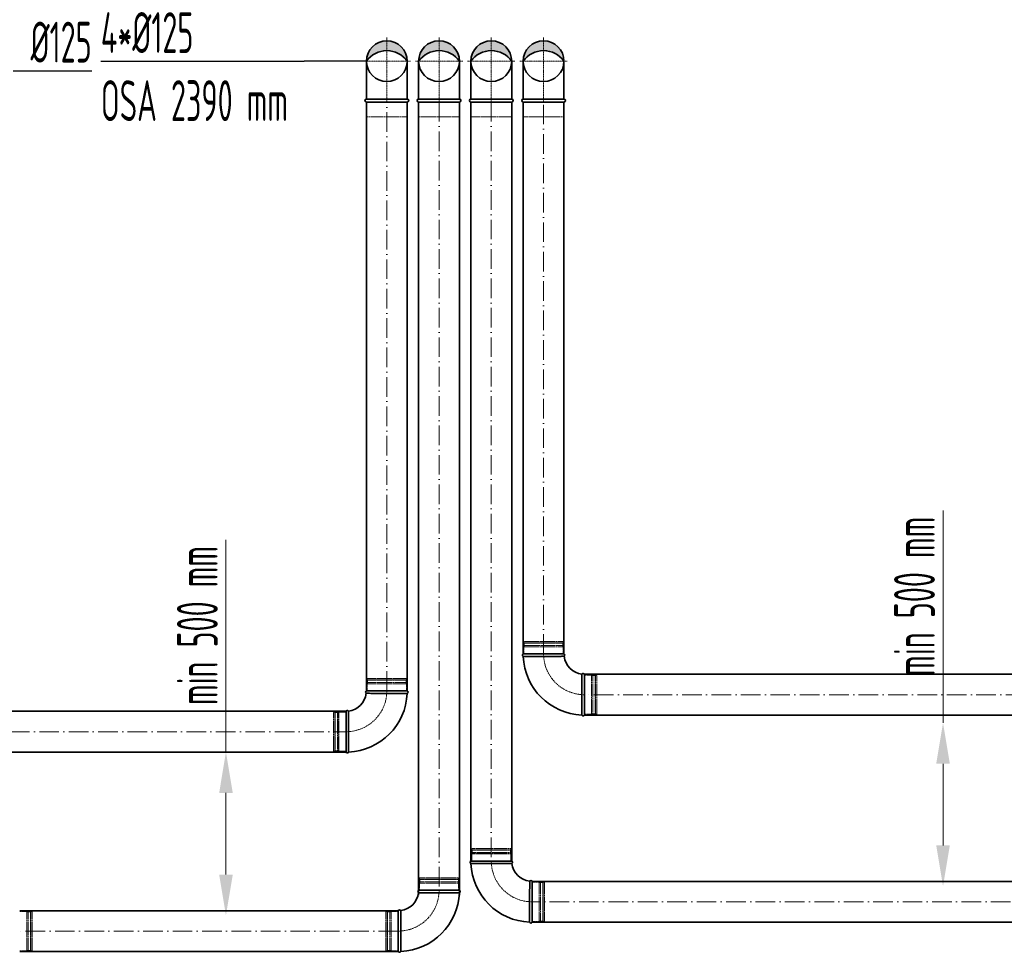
# Model space of a CAD drawing. Header units: millimetres. Extents: x -118717 to 8962, y 22910 to 145283.
# Tile 174 of 193: x 483 to 3499, y 69125 to 71981. Entities that reach past the tile are written whole.
import ezdxf

# ---------------------------------------------------------------- set-up
doc = ezdxf.new("R2010")
doc.units = ezdxf.units.MM
for name, pattern in [('ACAD_ISO02W100', [15, 12, -3]), ('ACAD_ISO10W100', [18, 12, -3, 0, -3]), ('phl_thick', [0])]:
    doc.linetypes.add(name, pattern=pattern)
for name, color, linetype, lineweight in [('UT_KOTY - DIMENZE', 7, 'Continuous', 5), ('VZT_01 SUP (PŘÍVOD) - OBRYS', 5, 'Continuous', 35), ('VZT_02 SUP (PŘÍVOD) - OSA', 5, 'ACAD_ISO10W100', 5), ('VZT_05 ETA (ODVOD) - OBRYS', 6, 'Continuous', 35), ('VZT_06 ETA (ODVOD) - OSA', 6, 'ACAD_ISO10W100', 5), ('VZT_60_KOTY - DIMENZE', 7, 'Continuous', 5)]:
    doc.layers.add(name, color=color, linetype=linetype, lineweight=lineweight)
doc.layers.add('VZT_03 SUP (PŘÍVOD) - NETISK', color=8, linetype='ACAD_ISO02W100', lineweight=5, plot=False)
doc.layers.add('VZT_07 ETA (ODVOD) - NETISK', color=8, linetype='ACAD_ISO02W100', lineweight=5, plot=False)
doc.styles.add('EVORA_125', font='isocp.shx', dxfattribs={"width": 0.6, "height": 125})
doc.styles.add('ISOCP 2.5', font='isocp.shx', dxfattribs={"width": 0.6, "height": 2.5})

msp = doc.modelspace()

# ---------------------------------------------------------------- hatches: boundary and pattern name
at = {"layer": 'VZT_01 SUP (PŘÍVOD) - OBRYS'}
h = msp.add_hatch(color=256, dxfattribs=at)
h.dxf.hatch_style = 1
h.paths.add_polyline_path([(1830.3, 71854.4, 0.242708), (1767.8, 71886.7), (1767.8, 71916.9, -0.414214)])
h.paths.add_polyline_path([(1767.8, 71916.9), (1767.8, 71886.7, 0.242708), (1705.3, 71854.4, -0.414214)])
h = msp.add_hatch(color=256, dxfattribs=at)
h.dxf.hatch_style = 1
h.paths.add_polyline_path([(1865.3, 71854.4, -0.242708), (1927.8, 71886.7), (1927.8, 71916.9, 0.414214)])
h.paths.add_polyline_path([(1927.8, 71916.9), (1927.8, 71886.7, -0.242708), (1990.3, 71854.4, 0.414214)])
at = {"layer": 'VZT_05 ETA (ODVOD) - OBRYS'}
h = msp.add_hatch(color=256, dxfattribs=at)
h.dxf.hatch_style = 1
h.paths.add_polyline_path([(1545.3, 71854.4, -0.242708), (1607.8, 71886.7), (1607.8, 71916.9, 0.414214)])
h.paths.add_polyline_path([(1607.8, 71916.9), (1607.8, 71886.7, -0.242708), (1670.3, 71854.4, 0.414214)])
h = msp.add_hatch(color=256, dxfattribs=at)
h.dxf.hatch_style = 1
h.paths.add_polyline_path([(2025.3, 71854.4, -0.242708), (2087.8, 71886.7), (2087.8, 71916.9, 0.414214)])
h.paths.add_polyline_path([(2087.8, 71916.9), (2087.8, 71886.7, -0.242708), (2150.3, 71854.4, 0.414214)])

# ---------------------------------------------------------------- linework, layer by layer
at = {"layer": 'UT_KOTY - DIMENZE'}
for p, q in [((3311.2, 69828.1), (3311.2, 70478.3)), ((1115.1, 69738.5), (1115.1, 70388.7)), ((3311.2, 69452.8), (3311.2, 69703.1)), ((1115.1, 69363.3), (1115.1, 69613.5))]:
    msp.add_line(p, q, dxfattribs=at)
for points in [[(3290.4, 69703.1), (3332, 69703.1), (3311.2, 69828.1)], [(1094.3, 69613.5), (1136, 69613.5), (1115.1, 69738.5)], [(3290.4, 69452.8), (3332, 69452.8), (3311.2, 69327.8)], [(1094.3, 69363.3), (1136, 69363.3), (1115.1, 69238.3)]]:
    msp.add_solid(points, dxfattribs=at)
at = {"layer": 'VZT_01 SUP (PŘÍVOD) - OBRYS'}
for p, q in [((1990.3, 69405), (1865.3, 69405)), ((2052.8, 69217.5), (2052.8, 69342.5)), ((1705.3, 69315.4), (1830.3, 69315.4)), ((1642.8, 69127.9), (1642.8, 69252.9))]:
    msp.add_line(p, q, dxfattribs=at)
for points in [[(1705.3, 71738.4), (1705.3, 71854.4)], [(1830.3, 71738.4), (1830.3, 71854.4)], [(1865.3, 71738.4), (1865.3, 71854.4)], [(1990.3, 71738.4), (1990.3, 71854.4)], [(1830.3, 71738.4), (1705.3, 71738.4)], [(1865.3, 71738.4), (1990.3, 71738.4)], [(1705.3, 69300.8), (1705.3, 71729.4)], [(1830.3, 71729.4), (1705.3, 71729.4)], [(1830.3, 69300.8), (1830.3, 71729.4)], [(1865.3, 69405), (1865.3, 71729.4)], [(1865.3, 71729.4), (1990.3, 71729.4)], [(1990.3, 69405), (1990.3, 71729.4)], [(2052.8, 69342.5), (3608, 69342.5)], [(483.5, 69252.9), (1642.8, 69252.9)], [(2052.8, 69217.5), (3608, 69217.5)], [(483.5, 69127.9), (1642.8, 69127.9)]]:
    msp.add_lwpolyline(points, dxfattribs=at)
for centre in [(1767.8, 71854.4), (1927.8, 71854.4)]:
    msp.add_circle(centre, 62.5, dxfattribs=at)
for centre, radius, start, end in [((1767.8, 71810), 76.7, 35.4307, 144.5693), ((1927.8, 71810), 76.7, 35.4307, 144.5693), ((1705.3, 71733.9), 4.5, 90, 270), ((1830.3, 71733.9), 4.5, 270, 90), ((1865.3, 71733.9), 4.5, 90, 270), ((1990.3, 71733.9), 4.5, 270, 90), ((1867, 69401.2), 4.17, 113.4678, 248.8928), ((2052.8, 69405), 187.5, 182.3607, 267.6393), ((1988.6, 69401.2), 4.17, 300.2981, 66.5322), ((2052.8, 69405), 62.5, 186.8302, 263.1698), ((2049, 69340.9), 4.17, 23.4678, 149.7019), ((1642.8, 69315.4), 62.5, 276.8302, 353.1698), ((1642.8, 69315.4), 187.5, 272.3607, 357.6393), ((1707, 69311.6), 4.17, 113.4678, 239.7019), ((1828.6, 69311.6), 4.17, 291.1072, 66.5322), ((1646.6, 69251.3), 4.17, 30.2981, 156.5322), ((2049, 69219.2), 4.17, 201.1072, 336.5322), ((1646.6, 69129.6), 4.17, 203.4678, 338.8928)]:
    msp.add_arc(centre, radius, start, end, dxfattribs=at)
for points, knots in [([(1990.7, 69397.6), (1990.7, 69397.6), (1989.2, 69397.6), (1983, 69397.5), (1978.6, 69397.5), (1967.2, 69397.5), (1960.4, 69397.4), (1945.4, 69397.4), (1937.3, 69397.4), (1920.9, 69397.3), (1912.8, 69397.3), (1897.6, 69397.3), (1890.7, 69397.3), (1878.9, 69397.3), (1874.2, 69397.3), (1867.5, 69397.3), (1865.7, 69397.3), (1865.5, 69397.3), (1865.5, 69397.3), (1865.5, 69397.3)], [0, 0, 0, 0, 24.235852, 24.235852, 48.531845, 48.531845, 73.024415, 73.024415, 97.570898, 97.570898, 122.078339, 122.078339, 146.53579, 146.53579, 170.957495, 170.957495, 195.359468, 195.359468, 197.168246, 197.168246, 197.168246, 197.168246]), ([(2045.4, 69343), (2045.4, 69343), (2045.4, 69342.9), (2045.4, 69342.6), (2045.4, 69342.3), (2045.4, 69341.2), (2045.4, 69340.4), (2045.3, 69337.3), (2045.3, 69334.1), (2045.3, 69325.2), (2045.2, 69319), (2045.2, 69304.9), (2045.2, 69297.1), (2045.1, 69280.9), (2045.1, 69272.7), (2045.1, 69256.8), (2045.1, 69249.3), (2045.1, 69236.1), (2045.1, 69230.6), (2045.1, 69223.6), (2045.1, 69221.4), (2045.1, 69218.4), (2045.1, 69217.7), (2045.1, 69217.7)], [197.067977, 197.067977, 197.067977, 197.067977, 201.792196, 201.792196, 209.190204, 209.190204, 218.040239, 218.040239, 237.760854, 237.760854, 262.206108, 262.206108, 286.831239, 286.831239, 311.323072, 311.323072, 335.946087, 335.946087, 360.704397, 360.704397, 377.088273, 377.088273, 394.105327, 394.105327, 394.105327, 394.105327]), ([(1704.9, 69308), (1704.9, 69308), (1706.4, 69308), (1712.6, 69307.9), (1717.1, 69307.9), (1728.4, 69307.9), (1735.2, 69307.8), (1750.3, 69307.8), (1758.3, 69307.8), (1774.7, 69307.8), (1782.8, 69307.8), (1798, 69307.7), (1804.9, 69307.7), (1816.7, 69307.7), (1821.5, 69307.7), (1828.1, 69307.7), (1829.9, 69307.7), (1830.1, 69307.7), (1830.1, 69307.7), (1830.1, 69307.7)], [0, 0, 0, 0, 24.235852, 24.235852, 48.531845, 48.531845, 73.024415, 73.024415, 97.570898, 97.570898, 122.078339, 122.078339, 146.53579, 146.53579, 170.957495, 170.957495, 195.359468, 195.359468, 197.168246, 197.168246, 197.168246, 197.168246]), ([(1650.2, 69253.4), (1650.2, 69253.4), (1650.2, 69253.3), (1650.2, 69253), (1650.2, 69252.7), (1650.3, 69251.6), (1650.3, 69250.8), (1650.3, 69247.7), (1650.3, 69244.6), (1650.3, 69235.6), (1650.4, 69229.5), (1650.4, 69215.3), (1650.4, 69207.5), (1650.5, 69191.3), (1650.5, 69183.1), (1650.5, 69167.2), (1650.5, 69159.7), (1650.5, 69146.6), (1650.5, 69141), (1650.5, 69134), (1650.5, 69131.9), (1650.5, 69128.9), (1650.5, 69128.1), (1650.5, 69128.1)], [197.067977, 197.067977, 197.067977, 197.067977, 201.792196, 201.792196, 209.190204, 209.190204, 218.040239, 218.040239, 237.760854, 237.760854, 262.206108, 262.206108, 286.831239, 286.831239, 311.323072, 311.323072, 335.946087, 335.946087, 360.704397, 360.704397, 377.088273, 377.088273, 394.105327, 394.105327, 394.105327, 394.105327])]:
    msp.add_open_spline(points, degree=3, knots=knots, dxfattribs=at)
at = {"layer": 'VZT_02 SUP (PŘÍVOD) - OSA', "ltscale": 0.3}
for points in [[(1767.8, 71926.9), (1767.8, 71854.4)], [(1927.8, 71926.9), (1927.8, 71854.4)], [(1767.8, 71854.4), (1695.3, 71854.4)], [(1767.8, 71854.4), (1767.8, 71729.4)], [(1840.3, 71854.4), (1767.8, 71854.4)], [(1855.3, 71854.4), (1927.8, 71854.4)], [(1927.8, 71854.4), (1927.8, 71729.4)], [(1927.8, 71854.4), (2000.3, 71854.4)]]:
    msp.add_lwpolyline(points, dxfattribs=at)
at = {"layer": 'VZT_02 SUP (PŘÍVOD) - OSA', "ltscale": 5}
for points in [[(1767.8, 71729.4), (1767.8, 69300.8)], [(1927.8, 71729.4), (1927.8, 69405)], [(3608, 69280), (2052.8, 69280)], [(1642.8, 69190.4), (483.5, 69190.4)]]:
    msp.add_lwpolyline(points, dxfattribs=at)
at = {"layer": 'VZT_02 SUP (PŘÍVOD) - OSA', "ltscale": 0.3}
for points in [[(1927.8, 69405), (1927.8, 69405, 0.414214), (2052.8, 69280), (2052.8, 69280)], [(1767.8, 69315.4), (1767.8, 69315.4, -0.414214), (1642.8, 69190.4), (1642.8, 69190.4)]]:
    msp.add_lwpolyline(points, format="xyb", dxfattribs=at)
at = {"layer": 'VZT_03 SUP (PŘÍVOD) - NETISK', "ltscale": 0.4}
for p, q in [((1988.8, 69438.5), (1866.8, 69438.5)), ((1866.8, 69438), (1866.8, 69438.5)), ((1988.8, 69438), (1866.8, 69438)), ((1988.8, 69431), (1866.8, 69431)), ((1866.8, 69430.5), (1866.8, 69431)), ((1988.8, 69430.5), (1866.8, 69430.5)), ((1987.8, 69443), (1867.8, 69443)), ((1867.8, 69439), (1867.8, 69443)), ((1987.8, 69439), (1867.8, 69439)), ((1987.8, 69427), (1867.8, 69427)), ((1867.8, 69405), (1867.8, 69427)), ((1868.8, 69438.5), (1868.8, 69439)), ((1868.8, 69431), (1868.8, 69438)), ((1868.8, 69427), (1868.8, 69430.5)), ((1986.8, 69438.5), (1986.8, 69439)), ((1986.8, 69431), (1986.8, 69438)), ((1986.8, 69427), (1986.8, 69430.5)), ((1987.8, 69439), (1987.8, 69443)), ((1987.8, 69405), (1987.8, 69427)), ((1988.8, 69438), (1988.8, 69438.5)), ((1988.8, 69430.5), (1988.8, 69431)), ((1706.8, 69348.9), (1828.8, 69348.9)), ((1706.8, 69348.4), (1706.8, 69348.9)), ((1706.8, 69348.4), (1828.8, 69348.4)), ((1706.8, 69341.4), (1828.8, 69341.4)), ((1706.8, 69340.9), (1706.8, 69341.4)), ((1706.8, 69340.9), (1828.8, 69340.9)), ((1707.8, 69353.4), (1827.8, 69353.4)), ((1707.8, 69349.4), (1707.8, 69353.4)), ((1707.8, 69349.4), (1827.8, 69349.4)), ((1707.8, 69337.4), (1827.8, 69337.4)), ((1707.8, 69315.4), (1707.8, 69337.4)), ((1708.8, 69348.9), (1708.8, 69349.4)), ((1708.8, 69341.4), (1708.8, 69348.4)), ((1708.8, 69337.4), (1708.8, 69340.9)), ((1826.8, 69348.9), (1826.8, 69349.4)), ((1826.8, 69341.4), (1826.8, 69348.4)), ((1826.8, 69337.4), (1826.8, 69340.9)), ((1827.8, 69349.4), (1827.8, 69353.4)), ((1827.8, 69315.4), (1827.8, 69337.4)), ((1828.8, 69348.4), (1828.8, 69348.9)), ((1828.8, 69340.9), (1828.8, 69341.4)), ((2052.8, 69340), (2074.8, 69340)), ((2074.8, 69220), (2074.8, 69340)), ((2074.8, 69339), (2078.3, 69339)), ((2078.3, 69219), (2078.3, 69341)), ((2078.3, 69341), (2078.8, 69341)), ((2078.8, 69219), (2078.8, 69341)), ((2078.8, 69339), (2085.8, 69339)), ((2085.8, 69219), (2085.8, 69341)), ((2085.8, 69341), (2086.3, 69341)), ((2086.3, 69219), (2086.3, 69341)), ((2086.3, 69339), (2086.8, 69339)), ((2086.8, 69220), (2086.8, 69340)), ((2086.8, 69340), (2090.8, 69340)), ((2090.8, 69220), (2090.8, 69340)), ((483.5, 69250.4), (505.5, 69250.4)), ((505.5, 69130.4), (505.5, 69250.4)), ((505.5, 69249.4), (509, 69249.4)), ((509, 69129.4), (509, 69251.4)), ((509, 69251.4), (509.5, 69251.4)), ((509.5, 69129.4), (509.5, 69251.4)), ((509.5, 69249.4), (516.5, 69249.4)), ((516.5, 69129.4), (516.5, 69251.4)), ((516.5, 69251.4), (517, 69251.4)), ((517, 69129.4), (517, 69251.4)), ((517, 69249.4), (517.5, 69249.4)), ((517.5, 69130.4), (517.5, 69250.4)), ((517.5, 69250.4), (521.5, 69250.4)), ((521.5, 69130.4), (521.5, 69250.4)), ((1604.8, 69130.4), (1604.8, 69250.4)), ((1608.8, 69250.4), (1604.8, 69250.4)), ((1608.8, 69130.4), (1608.8, 69250.4)), ((1609.3, 69249.4), (1608.8, 69249.4)), ((1609.3, 69129.4), (1609.3, 69251.4)), ((1609.8, 69251.4), (1609.3, 69251.4)), ((1609.8, 69129.4), (1609.8, 69251.4)), ((1616.8, 69249.4), (1609.8, 69249.4)), ((1616.8, 69129.4), (1616.8, 69251.4)), ((1617.3, 69251.4), (1616.8, 69251.4)), ((1617.3, 69129.4), (1617.3, 69251.4)), ((1620.8, 69249.4), (1617.3, 69249.4)), ((1620.8, 69130.4), (1620.8, 69250.4)), ((1642.8, 69250.4), (1620.8, 69250.4)), ((2052.8, 69220), (2074.8, 69220)), ((2074.8, 69221), (2078.3, 69221)), ((2078.3, 69219), (2078.8, 69219)), ((2078.8, 69221), (2085.8, 69221)), ((2085.8, 69219), (2086.3, 69219)), ((2086.3, 69221), (2086.8, 69221)), ((2086.8, 69220), (2090.8, 69220)), ((483.5, 69130.4), (505.5, 69130.4)), ((505.5, 69131.4), (509, 69131.4)), ((509, 69129.4), (509.5, 69129.4)), ((509.5, 69131.4), (516.5, 69131.4)), ((516.5, 69129.4), (517, 69129.4)), ((517, 69131.4), (517.5, 69131.4)), ((517.5, 69130.4), (521.5, 69130.4)), ((1608.8, 69130.4), (1604.8, 69130.4)), ((1609.3, 69131.4), (1608.8, 69131.4)), ((1609.8, 69129.4), (1609.3, 69129.4)), ((1616.8, 69131.4), (1609.8, 69131.4)), ((1617.3, 69129.4), (1616.8, 69129.4)), ((1620.8, 69131.4), (1617.3, 69131.4)), ((1642.8, 69130.4), (1620.8, 69130.4))]:
    msp.add_line(p, q, dxfattribs=at)
for points in [[(1830.3, 71729.4), (1830.3, 71684.4), (1705.3, 71684.4), (1705.3, 71729.4)], [(1865.3, 71729.4), (1865.3, 71684.4), (1990.3, 71684.4), (1990.3, 71729.4)]]:
    msp.add_lwpolyline(points, dxfattribs=at)
at = {"layer": 'VZT_05 ETA (ODVOD) - OBRYS'}
for p, q in [((2150.3, 70039.3), (2025.3, 70039.3)), ((2212.8, 69851.8), (2212.8, 69976.8)), ((1545.3, 69926), (1670.3, 69926)), ((1482.8, 69738.5), (1482.8, 69863.5))]:
    msp.add_line(p, q, dxfattribs=at)
for points in [[(1545.3, 71738.4), (1545.3, 71854.4)], [(1670.3, 71738.4), (1670.3, 71854.4)], [(2025.3, 71738.4), (2025.3, 71854.4)], [(2150.3, 71738.4), (2150.3, 71854.4)], [(1545.3, 71738.4), (1670.3, 71738.4)], [(2025.3, 71738.4), (2150.3, 71738.4)], [(1545.3, 71729.4), (1545.3, 69926)], [(1545.3, 71729.4), (1670.3, 71729.4)], [(1670.3, 71729.4), (1670.3, 69926)], [(2025.3, 71729.4), (2150.3, 71729.4)], [(2212.8, 69976.8), (3563.1, 69976.8)], [(1482.8, 69863.5), (363.6, 69863.5)], [(2212.8, 69851.8), (3563.1, 69851.8)], [(1482.8, 69738.5), (363.6, 69738.5)]]:
    msp.add_lwpolyline(points, dxfattribs=at)
at = {"layer": 'VZT_05 ETA (ODVOD) - OBRYS', "elevation": 0}
for points in [[(2025.3, 71729.4), (2025.3, 70039.3)], [(2150.3, 71729.4), (2150.3, 70039.3)]]:
    msp.add_lwpolyline(points, dxfattribs=at)
at = {"layer": 'VZT_05 ETA (ODVOD) - OBRYS'}
for centre in [(1607.8, 71854.4), (2087.8, 71854.4)]:
    msp.add_circle(centre, 62.5, dxfattribs=at)
for centre, radius, start, end in [((1607.8, 71810), 76.7, 35.4307, 144.5693), ((2087.8, 71810), 76.7, 35.4307, 144.5693), ((1545.3, 71733.9), 4.5, 90, 270), ((1670.3, 71733.9), 4.5, 270, 90), ((2025.3, 71733.9), 4.5, 90, 270), ((2150.3, 71733.9), 4.5, 270, 90), ((2027, 70035.5), 4.17, 113.4678, 248.8928), ((2212.8, 70039.3), 187.5, 182.3607, 267.6393), ((2148.6, 70035.5), 4.17, 300.2981, 66.5322), ((2212.8, 70039.3), 62.5, 186.8302, 263.1698), ((2209, 69975.2), 4.17, 23.4678, 149.7019), ((1482.8, 69926), 62.5, 276.8302, 353.1698), ((1482.8, 69926), 187.5, 272.3607, 357.6393), ((1547, 69922.2), 4.17, 113.4678, 239.7019), ((1668.6, 69922.2), 4.17, 291.1072, 66.5322), ((1486.6, 69861.9), 4.17, 30.2981, 156.5322), ((2209, 69853.5), 4.17, 201.1072, 336.5322), ((1486.6, 69740.2), 4.17, 203.4678, 338.8928)]:
    msp.add_arc(centre, radius, start, end, dxfattribs=at)
for points, knots in [([(2150.7, 70031.9), (2150.7, 70031.9), (2149.2, 70031.9), (2143, 70031.8), (2138.6, 70031.8), (2127.2, 70031.8), (2120.4, 70031.7), (2105.4, 70031.7), (2097.3, 70031.7), (2080.9, 70031.7), (2072.8, 70031.7), (2057.6, 70031.6), (2050.7, 70031.6), (2038.9, 70031.6), (2034.2, 70031.6), (2027.5, 70031.6), (2025.7, 70031.6), (2025.5, 70031.6), (2025.5, 70031.6), (2025.5, 70031.6)], [0, 0, 0, 0, 24.235852, 24.235852, 48.531845, 48.531845, 73.024415, 73.024415, 97.570898, 97.570898, 122.078339, 122.078339, 146.53579, 146.53579, 170.957495, 170.957495, 195.359468, 195.359468, 197.168246, 197.168246, 197.168246, 197.168246]), ([(2205.4, 69977.3), (2205.4, 69977.3), (2205.4, 69977.2), (2205.4, 69976.9), (2205.4, 69976.6), (2205.4, 69975.5), (2205.4, 69974.8), (2205.3, 69971.6), (2205.3, 69968.5), (2205.3, 69959.5), (2205.2, 69953.4), (2205.2, 69939.3), (2205.2, 69931.4), (2205.1, 69915.2), (2205.1, 69907), (2205.1, 69891.1), (2205.1, 69883.6), (2205.1, 69870.5), (2205.1, 69864.9), (2205.1, 69857.9), (2205.1, 69855.8), (2205.1, 69852.8), (2205.1, 69852), (2205.1, 69852)], [197.067977, 197.067977, 197.067977, 197.067977, 201.792196, 201.792196, 209.190204, 209.190204, 218.040239, 218.040239, 237.760854, 237.760854, 262.206108, 262.206108, 286.831239, 286.831239, 311.323072, 311.323072, 335.946087, 335.946087, 360.704397, 360.704397, 377.088273, 377.088273, 394.105327, 394.105327, 394.105327, 394.105327]), ([(1544.9, 69918.6), (1544.9, 69918.6), (1546.4, 69918.6), (1552.6, 69918.5), (1557.1, 69918.5), (1568.4, 69918.5), (1575.2, 69918.4), (1590.3, 69918.4), (1598.3, 69918.4), (1614.7, 69918.4), (1622.8, 69918.3), (1638, 69918.3), (1644.9, 69918.3), (1656.7, 69918.3), (1661.5, 69918.3), (1668.1, 69918.3), (1669.9, 69918.3), (1670.1, 69918.3), (1670.1, 69918.3), (1670.1, 69918.3)], [0, 0, 0, 0, 24.235852, 24.235852, 48.531845, 48.531845, 73.024415, 73.024415, 97.570898, 97.570898, 122.078339, 122.078339, 146.53579, 146.53579, 170.957495, 170.957495, 195.359468, 195.359468, 197.168246, 197.168246, 197.168246, 197.168246]), ([(1490.2, 69864), (1490.2, 69864), (1490.2, 69863.9), (1490.2, 69863.6), (1490.2, 69863.3), (1490.3, 69862.2), (1490.3, 69861.4), (1490.3, 69858.3), (1490.3, 69855.1), (1490.3, 69846.2), (1490.4, 69840.1), (1490.4, 69825.9), (1490.4, 69818.1), (1490.5, 69801.9), (1490.5, 69793.7), (1490.5, 69777.8), (1490.5, 69770.3), (1490.5, 69757.1), (1490.5, 69751.6), (1490.5, 69744.6), (1490.5, 69742.4), (1490.5, 69739.5), (1490.5, 69738.7), (1490.5, 69738.7)], [197.067977, 197.067977, 197.067977, 197.067977, 201.792196, 201.792196, 209.190204, 209.190204, 218.040239, 218.040239, 237.760854, 237.760854, 262.206108, 262.206108, 286.831239, 286.831239, 311.323072, 311.323072, 335.946087, 335.946087, 360.704397, 360.704397, 377.088273, 377.088273, 394.105327, 394.105327, 394.105327, 394.105327])]:
    msp.add_open_spline(points, degree=3, knots=knots, dxfattribs=at)
at = {"layer": 'VZT_06 ETA (ODVOD) - OSA', "ltscale": 0.3}
for points in [[(1607.8, 71926.9), (1607.8, 71854.4)], [(2087.8, 71926.9), (2087.8, 71854.4)], [(1535.3, 71854.4), (1607.8, 71854.4)], [(1607.8, 71854.4), (1607.8, 71729.4)], [(1607.8, 71854.4), (1680.3, 71854.4)], [(2015.3, 71854.4), (2087.8, 71854.4)], [(2087.8, 71854.4), (2087.8, 71729.4)], [(2087.8, 71854.4), (2160.3, 71854.4)]]:
    msp.add_lwpolyline(points, dxfattribs=at)
at = {"layer": 'VZT_06 ETA (ODVOD) - OSA', "ltscale": 5}
for points in [[(1607.8, 69926), (1607.8, 71729.4)], [(3563.1, 69914.3), (2212.8, 69914.3)], [(363.6, 69801), (1482.8, 69801)]]:
    msp.add_lwpolyline(points, dxfattribs=at)
at = {"layer": 'VZT_06 ETA (ODVOD) - OSA', "ltscale": 5, "elevation": 0}
msp.add_lwpolyline([(2087.8, 70039.3), (2087.8, 71729.4)], dxfattribs=at)
at = {"layer": 'VZT_06 ETA (ODVOD) - OSA', "ltscale": 0.3}
for points in [[(2087.8, 70039.3), (2087.8, 70039.3, 0.414214), (2212.8, 69914.3), (2212.8, 69914.3)], [(1607.8, 69926), (1607.8, 69926, -0.414214), (1482.8, 69801), (1482.8, 69801)]]:
    msp.add_lwpolyline(points, format="xyb", dxfattribs=at)
at = {"layer": 'VZT_07 ETA (ODVOD) - NETISK', "ltscale": 0.4}
for p, q in [((2148.8, 70072.8), (2026.8, 70072.8)), ((2026.8, 70072.3), (2026.8, 70072.8)), ((2148.8, 70072.3), (2026.8, 70072.3)), ((2148.8, 70065.3), (2026.8, 70065.3)), ((2026.8, 70064.8), (2026.8, 70065.3)), ((2148.8, 70064.8), (2026.8, 70064.8)), ((2147.8, 70077.3), (2027.8, 70077.3)), ((2027.8, 70073.3), (2027.8, 70077.3)), ((2147.8, 70073.3), (2027.8, 70073.3)), ((2147.8, 70061.3), (2027.8, 70061.3)), ((2027.8, 70039.3), (2027.8, 70061.3)), ((2028.8, 70072.8), (2028.8, 70073.3)), ((2028.8, 70065.3), (2028.8, 70072.3)), ((2028.8, 70061.3), (2028.8, 70064.8)), ((2146.8, 70072.8), (2146.8, 70073.3)), ((2146.8, 70065.3), (2146.8, 70072.3)), ((2146.8, 70061.3), (2146.8, 70064.8)), ((2147.8, 70073.3), (2147.8, 70077.3)), ((2147.8, 70039.3), (2147.8, 70061.3)), ((2148.8, 70072.3), (2148.8, 70072.8)), ((2148.8, 70064.8), (2148.8, 70065.3)), ((1546.8, 69959.5), (1668.8, 69959.5)), ((1546.8, 69959), (1546.8, 69959.5)), ((1546.8, 69959), (1668.8, 69959)), ((1547.8, 69964), (1667.8, 69964)), ((1547.8, 69960), (1547.8, 69964)), ((1547.8, 69960), (1667.8, 69960)), ((1548.8, 69959.5), (1548.8, 69960)), ((1548.8, 69952), (1548.8, 69959)), ((1666.8, 69959.5), (1666.8, 69960)), ((1666.8, 69952), (1666.8, 69959)), ((1667.8, 69960), (1667.8, 69964)), ((1668.8, 69959), (1668.8, 69959.5)), ((2212.8, 69974.3), (2234.8, 69974.3)), ((2234.8, 69854.3), (2234.8, 69974.3)), ((2234.8, 69973.3), (2238.3, 69973.3)), ((2238.3, 69853.3), (2238.3, 69975.3)), ((2238.3, 69975.3), (2238.8, 69975.3)), ((2238.8, 69853.3), (2238.8, 69975.3)), ((2238.8, 69973.3), (2245.8, 69973.3)), ((2245.8, 69853.3), (2245.8, 69975.3)), ((2245.8, 69975.3), (2246.3, 69975.3)), ((2246.3, 69853.3), (2246.3, 69975.3)), ((2246.3, 69973.3), (2246.8, 69973.3)), ((2246.8, 69854.3), (2246.8, 69974.3)), ((2246.8, 69974.3), (2250.8, 69974.3)), ((2250.8, 69854.3), (2250.8, 69974.3)), ((1546.8, 69952), (1668.8, 69952)), ((1546.8, 69951.5), (1546.8, 69952)), ((1546.8, 69951.5), (1668.8, 69951.5)), ((1547.8, 69948), (1667.8, 69948)), ((1547.8, 69926), (1547.8, 69948)), ((1548.8, 69948), (1548.8, 69951.5)), ((1666.8, 69948), (1666.8, 69951.5)), ((1667.8, 69926), (1667.8, 69948)), ((1668.8, 69951.5), (1668.8, 69952)), ((1444.8, 69741), (1444.8, 69861)), ((1448.8, 69861), (1444.8, 69861)), ((1448.8, 69741), (1448.8, 69861)), ((1449.3, 69860), (1448.8, 69860)), ((1449.3, 69740), (1449.3, 69862)), ((1449.8, 69862), (1449.3, 69862)), ((1449.8, 69740), (1449.8, 69862)), ((1456.8, 69860), (1449.8, 69860)), ((1456.8, 69740), (1456.8, 69862)), ((1457.3, 69862), (1456.8, 69862)), ((1457.3, 69740), (1457.3, 69862)), ((1460.8, 69860), (1457.3, 69860)), ((1460.8, 69741), (1460.8, 69861)), ((1482.8, 69861), (1460.8, 69861)), ((2212.8, 69854.3), (2234.8, 69854.3)), ((2234.8, 69855.3), (2238.3, 69855.3)), ((2238.3, 69853.3), (2238.8, 69853.3)), ((2238.8, 69855.3), (2245.8, 69855.3)), ((2245.8, 69853.3), (2246.3, 69853.3)), ((2246.3, 69855.3), (2246.8, 69855.3)), ((2246.8, 69854.3), (2250.8, 69854.3)), ((1448.8, 69741), (1444.8, 69741)), ((1449.3, 69742), (1448.8, 69742)), ((1449.8, 69740), (1449.3, 69740)), ((1456.8, 69742), (1449.8, 69742)), ((1457.3, 69740), (1456.8, 69740)), ((1460.8, 69742), (1457.3, 69742)), ((1482.8, 69741), (1460.8, 69741))]:
    msp.add_line(p, q, dxfattribs=at)
for points in [[(1545.3, 71729.4), (1545.3, 71684.4), (1670.3, 71684.4), (1670.3, 71729.4)], [(2025.3, 71729.4), (2025.3, 71684.4), (2150.3, 71684.4), (2150.3, 71729.4)]]:
    msp.add_lwpolyline(points, dxfattribs=at)
at = {"layer": 'VZT_60_KOTY - DIMENZE', "linetype": 'ByBlock', "lineweight": -2}
msp.add_line((1359.7, 71854.4), (1354.8, 71854.4), dxfattribs=at)
for points in [[(731.9, 71854.4), (1354.8, 71854.4)], [(1545.3, 71854.4), (1359.7, 71854.4)], [(1359.7, 71854.4), (1359.7, 71854.4)], [(463.3, 71825.2), (703.9, 71825.2)]]:
    msp.add_lwpolyline(points, dxfattribs=at)

# ---------------------------------------------------------------- texts
at = {"layer": 'UT_KOTY - DIMENZE', "char_height": 125, "attachment_point": 5, "rotation": 90, "style": 'ISOCP 2.5'}
for insert in [(3223.7, 70215.7), (1027.6, 70126.1)]:
    msp.add_mtext('min 500 mm', dxfattribs=dict(at, insert=insert))
at = {"layer": 'VZT_60_KOTY - DIMENZE', "linetype": 'phl_thick', "char_height": 125, "style": 'EVORA_125'}
for s, insert, attachment_point in [('4*%%C125\\POSA 2390 mm', (731.9, 72004.4), 1), ('%%C125', (703.9, 71975.2), 3)]:
    msp.add_mtext(s, dxfattribs=dict(at, insert=insert, attachment_point=attachment_point))

doc.saveas('drawing.dxf')
